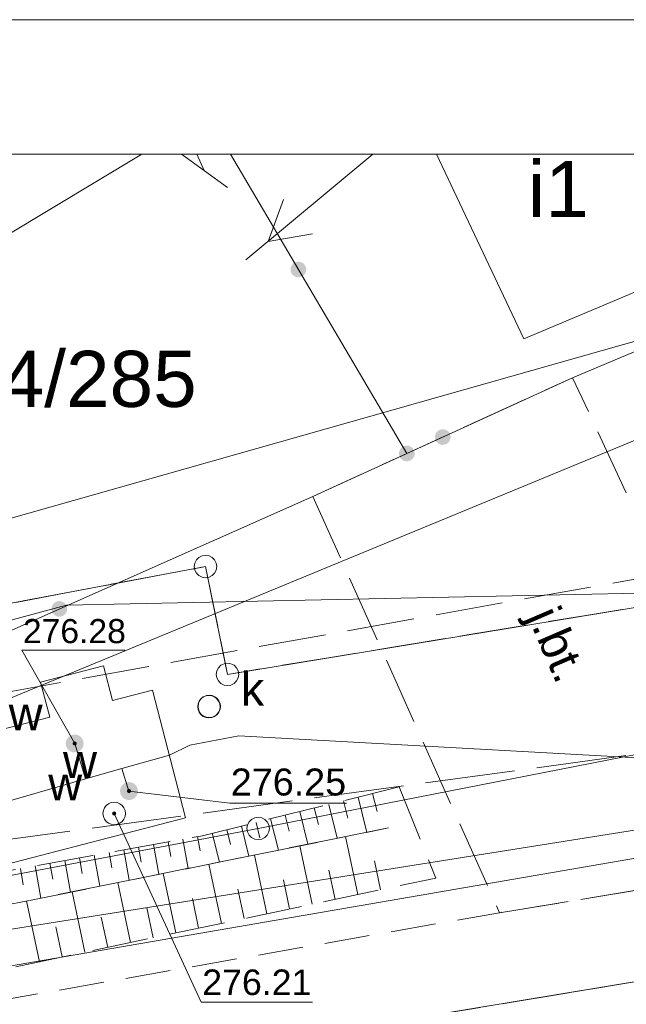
# Model space of a CAD drawing. Header units: centimetres. Extents: x -1545 to 32023, y 2301 to 66956.
# Tile 16 of 20: x 8454 to 9806, y 64751 to 66945. Entities that reach past the tile are written whole.
import ezdxf

# ---------------------------------------------------------------- set-up
doc = ezdxf.new("R2010")
doc.units = ezdxf.units.CM
doc.header["$MEASUREMENT"] = 0
for name, pattern in [('PRZER2-1', [150, 100, -50]), ('PRZER2_5-1', [175, 125, -50]), ('PRZER3-1', [200, 150, -50]), ('PRZER4-1', [250, 200, -50])]:
    doc.linetypes.add(name, pattern=pattern)
for name, color, linetype in [('130-Z Teren', 7, 'Continuous'), ('Mapa dcp_3_GSLKOG', 7, 'Continuous'), ('Mapa dcp_3_GUPWZA', 7, 'Continuous')]:
    doc.layers.add(name, color=color, linetype=linetype)
for name, color, linetype, lineweight in [('130-Z Teren_Nr_pióra__53', 54, 'Continuous', 13), ('Mapa dcp_3_GEPPGD_Nr_pióra__2', 94, 'Continuous', 18), ('Mapa dcp_3_GESBZO_Nr_pióra__7', 7, 'Continuous', 18), ('Mapa dcp_3_GESBZO_O_Nr_pióra__7', 7, 'Continuous', 18), ('Mapa dcp_3_GESDZI_Nr_pióra__2', 94, 'Continuous', 18), ('Mapa dcp_3_GESDZI_O_Nr_pióra__2', 94, 'Continuous', 18), ('Mapa dcp_3_GESKLU_Nr_pióra__2', 94, 'Continuous', 18), ('Mapa dcp_3_GSLKOG_Nr_pióra__7', 7, 'Continuous', 18), ('Mapa dcp_3_GSLKRW_Nr_pióra__7', 7, 'Continuous', 18), ('Mapa dcp_3_GSLPSZ_Nr_pióra__7', 7, 'Continuous', 18), ('Mapa dcp_3_GSSKOA_Nr_pióra__7', 7, 'Continuous', 18), ('Mapa dcp_3_GSSKOA_O_Nr_pióra__7', 7, 'Continuous', 18), ('Mapa dcp_3_GSSKOD_Nr_pióra__7', 7, 'Continuous', 18), ('Mapa dcp_3_GSSZSN_Nr_pióra__7', 7, 'Continuous', 18), ('Mapa dcp_3_GULENN_Nr_pióra__3', 1, 'Continuous', 18), ('Mapa dcp_3_GULWOP_Nr_pióra__6', 5, 'Continuous', 18), ('Mapa dcp_3_GUPWSH_Nr_pióra__6', 5, 'Continuous', 18), ('Mapa dcp_3_GUPWSH_O_Nr_pióra__6', 5, 'Continuous', 18), ('Mapa dcp_3_GUPWWZ_Nr_pióra__7', 7, 'Continuous', 18), ('Mapa dcp_3_GUPWWZ_O_Nr_pióra__7', 7, 'Continuous', 18), ('Mapa dcp_3_GUPWZA_O_Nr_pióra__7', 7, 'Continuous', 18), ('Mapa dcp_3_GUSIKP_Nr_pióra__6', 5, 'Continuous', 18), ('Mapa dcp_3_linie rozgraniczające_Nr_pióra__150', 150, 'Continuous', 18), ('Mapa dcp_3_opis pozaramkowy_Nr_pióra__7', 7, 'Continuous', 18), ('Mapa dcp_3_Zakres_Nr_pióra__210', 6, 'Continuous', 18)]:
    doc.layers.add(name, color=color, linetype=linetype, lineweight=lineweight)
for name, color, linetype, lineweight, true_color in [('Mapa dcp_3_GULTPR_Nr_pióra__5', 7, 'Continuous', 18, 0xff9100), ('Mapa dcp_3_GUPKSD_Nr_pióra__4', 7, 'Continuous', 18, 0x803300), ('Mapa dcp_3_GUPKSD_O_Nr_pióra__4', 7, 'Continuous', 18, 0x803300)]:
    doc.layers.add(name, color=color, linetype=linetype, lineweight=lineweight, true_color=true_color)
doc.styles.add('STYL_AUTOMATYCZNY_1', font='txt')

# ---------------------------------------------------------------- blocks, each defined once
blk = doc.blocks.new('Siatka_1_1', base_point=(-1323.8, -3657.8))
at = {"layer": '130-Z Teren_Nr_pióra__53', "color": 54, "linetype": 'Continuous', "lineweight": 13, "flags": 128}
blk.add_lwpolyline([(-1323.8, -3657.8), (389.2, -253.3), (-68.9, 9924.9), (-1545.8, 10177.5), (-3265.8, 10170.5), (-7834.3, 8146.7), (-5310.3, 1141.2), (-4200.9, -1661.1)], close=True, dxfattribs=at)

msp = doc.modelspace()

# ---------------------------------------------------------------- hatches: boundary and pattern name
at = {"layer": 'Mapa dcp_3_GSLKOG', "linetype": 'Continuous', "lineweight": 0, "true_color": 0x000000}
for points in [[(9060.03, 66379.72), (9062.85, 66376.12), (9066.5, 66373.37), (9070.73, 66371.66), (9075.27, 66371.11), (9079.79, 66371.74), (9084, 66373.53), (9087.59, 66376.34), (9090.34, 66379.99), (9092.05, 66384.22), (9092.61, 66388.76), (9091.97, 66393.28), (9090.19, 66397.49), (9087.38, 66401.09), (9083.73, 66403.84), (9079.49, 66405.55), (9074.96, 66406.1), (9070.43, 66405.47), (9066.23, 66403.68), (9062.63, 66400.87), (9059.88, 66397.22), (9058.17, 66392.98), (9057.61, 66388.45), (9058.25, 66383.93)], [(9060.03, 66379.72), (9062.85, 66376.12), (9066.5, 66373.37), (9070.73, 66371.66), (9075.27, 66371.11), (9079.79, 66371.74), (9084, 66373.53), (9087.59, 66376.34), (9090.34, 66379.99), (9092.05, 66384.22), (9092.61, 66388.76), (9091.97, 66393.28), (9090.19, 66397.49), (9087.38, 66401.09), (9083.73, 66403.84), (9079.49, 66405.55), (9074.96, 66406.1), (9070.43, 66405.47), (9066.23, 66403.68), (9062.63, 66400.87), (9059.88, 66397.22), (9058.17, 66392.98), (9057.61, 66388.45), (9058.25, 66383.93)], [(9389.54, 66031.07), (9385.67, 66028.65), (9382.55, 66025.3), (9380.41, 66021.27), (9379.39, 66016.81), (9379.55, 66012.25), (9380.89, 66007.88), (9383.32, 66004.01), (9386.66, 66000.9), (9390.7, 65998.76), (9395.15, 65997.73), (9399.72, 65997.9), (9404.09, 65999.24), (9407.96, 66001.66), (9411.07, 66005.01), (9413.21, 66009.04), (9414.23, 66013.49), (9414.07, 66018.06), (9412.73, 66022.43), (9410.3, 66026.3), (9406.96, 66029.41), (9402.92, 66031.55), (9398.47, 66032.58), (9393.91, 66032.41)], [(9389.54, 66031.07), (9385.67, 66028.65), (9382.55, 66025.3), (9380.41, 66021.27), (9379.39, 66016.81), (9379.55, 66012.25), (9380.89, 66007.88), (9383.32, 66004.01), (9386.66, 66000.9), (9390.7, 65998.76), (9395.15, 65997.73), (9399.72, 65997.9), (9404.09, 65999.24), (9407.96, 66001.66), (9411.07, 66005.01), (9413.21, 66009.04), (9414.23, 66013.49), (9414.07, 66018.06), (9412.73, 66022.43), (9410.3, 66026.3), (9406.96, 66029.41), (9402.92, 66031.55), (9398.47, 66032.58), (9393.91, 66032.41)], [(9301.63, 65969.67), (9304.45, 65966.07), (9308.1, 65963.32), (9312.33, 65961.61), (9316.87, 65961.06), (9321.39, 65961.69), (9325.6, 65963.48), (9329.19, 65966.29), (9331.94, 65969.94), (9333.65, 65974.17), (9334.21, 65978.71), (9333.57, 65983.23), (9331.79, 65987.44), (9328.98, 65991.04), (9325.33, 65993.79), (9321.09, 65995.5), (9316.56, 65996.05), (9312.03, 65995.42), (9307.83, 65993.63), (9304.23, 65990.82), (9301.48, 65987.17), (9299.77, 65982.93), (9299.21, 65978.4), (9299.85, 65973.88)], [(8535.61, 65648.2), (8531.71, 65645.82), (8528.56, 65642.51), (8526.38, 65638.49), (8525.31, 65634.05), (8525.42, 65629.49), (8526.72, 65625.1), (8529.1, 65621.21), (8532.41, 65618.06), (8536.42, 65615.87), (8540.86, 65614.8), (8545.43, 65614.92), (8549.81, 65616.21), (8553.71, 65618.59), (8556.86, 65621.9), (8559.04, 65625.92), (8560.11, 65630.36), (8560, 65634.92), (8558.71, 65639.31), (8556.32, 65643.2), (8553.01, 65646.35), (8549, 65648.54), (8544.56, 65649.61), (8539.99, 65649.49)], [(8535.61, 65648.2), (8531.71, 65645.82), (8528.56, 65642.51), (8526.38, 65638.49), (8525.31, 65634.05), (8525.42, 65629.49), (8526.72, 65625.1), (8529.1, 65621.21), (8532.41, 65618.06), (8536.42, 65615.87), (8540.86, 65614.8), (8545.43, 65614.92), (8549.81, 65616.21), (8553.71, 65618.59), (8556.86, 65621.9), (8559.04, 65625.92), (8560.11, 65630.36), (8560, 65634.92), (8558.71, 65639.31), (8556.32, 65643.2), (8553.01, 65646.35), (8549, 65648.54), (8544.56, 65649.61), (8539.99, 65649.49)]]:
    msp.add_hatch(color=18, dxfattribs=at).paths.add_polyline_path(points)
at = {"layer": 'Mapa dcp_3_GUPWSH_Nr_pióra__6', "linetype": 'Continuous', "lineweight": 18}
for points in [[(8572.31, 65332.25), (8572.46, 65331.09), (8572.91, 65330), (8573.63, 65329.07), (8574.56, 65328.36), (8575.65, 65327.91), (8576.81, 65327.75), (8577.98, 65327.91), (8579.06, 65328.36), (8579.99, 65329.07), (8580.71, 65330), (8581.16, 65331.09), (8581.31, 65332.25), (8581.16, 65333.42), (8580.71, 65334.5), (8579.99, 65335.44), (8579.06, 65336.15), (8577.98, 65336.6), (8576.81, 65336.75), (8575.65, 65336.6), (8574.56, 65336.15), (8573.63, 65335.44), (8572.91, 65334.5), (8572.46, 65333.42)], [(8693.31, 65226.25), (8693.46, 65225.09), (8693.91, 65224), (8694.63, 65223.07), (8695.56, 65222.36), (8696.65, 65221.91), (8697.81, 65221.75), (8698.98, 65221.91), (8700.06, 65222.36), (8700.99, 65223.07), (8701.71, 65224), (8702.16, 65225.09), (8702.31, 65226.25), (8702.16, 65227.42), (8701.71, 65228.5), (8700.99, 65229.44), (8700.06, 65230.15), (8698.98, 65230.6), (8697.81, 65230.75), (8696.65, 65230.6), (8695.56, 65230.15), (8694.63, 65229.44), (8693.91, 65228.5), (8693.46, 65227.42)], [(8660.31, 65176.25), (8660.46, 65175.09), (8660.91, 65174), (8661.63, 65173.07), (8662.56, 65172.36), (8663.65, 65171.91), (8664.81, 65171.75), (8665.98, 65171.91), (8667.06, 65172.36), (8667.99, 65173.07), (8668.71, 65174), (8669.16, 65175.09), (8669.31, 65176.25), (8669.16, 65177.42), (8668.71, 65178.5), (8667.99, 65179.44), (8667.06, 65180.15), (8665.98, 65180.6), (8664.81, 65180.75), (8663.65, 65180.6), (8662.56, 65180.15), (8661.63, 65179.44), (8660.91, 65178.5), (8660.46, 65177.42)]]:
    msp.add_hatch(color=5, dxfattribs=at).paths.add_polyline_path(points)
at = {"layer": 'Mapa dcp_3_GUPWZA', "linetype": 'Continuous', "lineweight": 0, "true_color": 0x000000}
for points in [[(8556.81, 65332.25), (8557.49, 65327.08), (8559.49, 65322.25), (8562.67, 65318.11), (8566.81, 65314.93), (8571.63, 65312.94), (8576.81, 65312.25), (8581.99, 65312.94), (8586.81, 65314.93), (8590.95, 65318.11), (8594.13, 65322.25), (8596.13, 65327.08), (8596.81, 65332.25), (8596.13, 65337.43), (8594.13, 65342.25), (8590.95, 65346.4), (8586.81, 65349.58), (8581.99, 65351.57), (8576.81, 65352.25), (8571.63, 65351.57), (8566.81, 65349.58), (8562.67, 65346.4), (8559.49, 65342.25), (8557.49, 65337.43)], [(8677.81, 65226.25), (8678.49, 65221.08), (8680.49, 65216.25), (8683.67, 65212.11), (8687.81, 65208.93), (8692.63, 65206.94), (8697.81, 65206.25), (8702.99, 65206.94), (8707.81, 65208.93), (8711.95, 65212.11), (8715.13, 65216.25), (8717.13, 65221.08), (8717.81, 65226.25), (8717.13, 65231.43), (8715.13, 65236.25), (8711.95, 65240.4), (8707.81, 65243.58), (8702.99, 65245.57), (8697.81, 65246.25), (8692.63, 65245.57), (8687.81, 65243.58), (8683.67, 65240.4), (8680.49, 65236.25), (8678.49, 65231.43)]]:
    msp.add_hatch(color=18, dxfattribs=at).paths.add_polyline_path(points)

# ---------------------------------------------------------------- linework, layer by layer
at = {"layer": 'Mapa dcp_3_GEPPGD_Nr_pióra__2', "color": 94, "linetype": 'Continuous', "lineweight": 18, "flags": 128}
for points in [[(8868.31, 65751.55), (8876.04, 65750.33), (8883.01, 65746.78), (8888.54, 65741.25), (8892.09, 65734.28), (8893.31, 65726.55), (8892.09, 65718.83), (8888.54, 65711.86), (8883.01, 65706.33), (8876.04, 65702.78), (8868.31, 65701.55), (8860.59, 65702.78), (8853.62, 65706.33), (8848.09, 65711.86), (8844.54, 65718.83), (8843.31, 65726.55), (8844.54, 65734.28), (8848.09, 65741.25), (8853.62, 65746.78), (8860.59, 65750.33)], [(8917.21, 65511.35), (8924.94, 65510.13), (8931.91, 65506.58), (8937.44, 65501.05), (8940.99, 65494.08), (8942.21, 65486.35), (8940.99, 65478.63), (8937.44, 65471.66), (8931.91, 65466.13), (8924.94, 65462.58), (8917.21, 65461.35), (8909.49, 65462.58), (8902.52, 65466.13), (8896.99, 65471.66), (8893.43, 65478.63), (8892.21, 65486.35), (8893.43, 65494.08), (8896.99, 65501.05), (8902.52, 65506.58), (8909.49, 65510.13)], [(8985.61, 65167.95), (8993.34, 65166.73), (9000.31, 65163.18), (9005.84, 65157.65), (9009.39, 65150.68), (9010.61, 65142.95), (9009.39, 65135.23), (9005.84, 65128.26), (9000.31, 65122.73), (8993.34, 65119.18), (8985.61, 65117.95), (8977.89, 65119.18), (8970.92, 65122.73), (8965.39, 65128.26), (8961.83, 65135.23), (8960.61, 65142.95), (8961.83, 65150.68), (8965.39, 65157.65), (8970.92, 65163.18), (8977.89, 65166.73)]]:
    msp.add_lwpolyline(points, close=True, dxfattribs=at)
at = {"layer": 'Mapa dcp_3_GESBZO_Nr_pióra__7', "color": 7, "linetype": 'Continuous', "lineweight": 18, "flags": 128}
msp.add_lwpolyline([(9849.95, 66645.21), (9966.91, 66397.95), (9577.01, 66233.95), (9382.46, 66645.21)], dxfattribs=at)
at = {"layer": 'Mapa dcp_3_GESDZI_Nr_pióra__2', "color": 94, "linetype": 'Continuous', "lineweight": 18, "flags": 128}
for points in [[(8726.54, 66645.21), (5893.71, 64941.16), (3767.81, 64540.26), (2304.81, 64324.26), (6329.67, 66645.21)], [(9952.74, 66645.21), (10376.81, 65726.25), (8917.21, 65486.35), (8868.31, 65726.55), (7998.31, 65562.45), (8047.81, 65330.55), (5893.71, 64941.16), (8726.54, 66645.21)], [(1439.6, 63793.68), (4114.61, 64223.86), (4935.21, 64362.36), (10590.41, 65261.15), (13328.91, 65696.55), (15689.6, 66071.75)]]:
    msp.add_lwpolyline(points, dxfattribs=at)
for points in [[(7998.31, 65562.45), (8868.31, 65726.55), (8917.21, 65486.35), (10376.81, 65726.25), (10505.91, 65440.85), (8985.61, 65142.95), (8115.91, 64977.85), (4935.21, 64362.36), (5893.71, 64941.16), (8047.81, 65330.55)], [(8985.61, 65142.95), (10505.91, 65440.85), (11115.21, 65550.05), (10590.41, 65261.15), (4935.21, 64362.36), (8115.91, 64977.85)]]:
    msp.add_lwpolyline(points, close=True, dxfattribs=at)
at = {"layer": 'Mapa dcp_3_GESKLU_Nr_pióra__2', "color": 94, "linetype": 'PRZER3-1', "lineweight": 18, "flags": 128}
for points in [[(9952.74, 66645.21), (10376.81, 65726.25), (8917.21, 65486.35), (8868.31, 65726.55), (7998.31, 65562.45), (8047.81, 65330.55), (5893.71, 64941.16), (3767.81, 64540.26), (2304.81, 64324.26), (1439.6, 64183.24)], [(1439.6, 64183.24), (2304.81, 64324.26), (3767.81, 64540.26), (5893.71, 64941.16), (8047.81, 65330.55), (7998.31, 65562.45), (8868.31, 65726.55), (8917.21, 65486.35), (10376.81, 65726.25), (10505.91, 65440.85), (11115.21, 65550.05), (13923.51, 66015.15), (14069.21, 66071.75), (14338.91, 66100.95), (14303.01, 66170.55), (14982.41, 66532.25), (15193.16, 66645.21)]]:
    msp.add_lwpolyline(points, dxfattribs=at)
at = {"layer": 'Mapa dcp_3_GSLKOG_Nr_pióra__7', "color": 7, "linetype": 'Continuous', "lineweight": 18, "flags": 128}
for points in [[(9316.71, 65978.55), (8923.92, 66645.21)], [(7977.91, 65381.45), (9107.51, 65882.95), (9686.11, 66147.35), (10111.81, 66326.85)]]:
    msp.add_lwpolyline(points, dxfattribs=at)
at = {"layer": 'Mapa dcp_3_GSLKRW_Nr_pióra__7', "color": 7, "linetype": 'Continuous', "lineweight": 18, "flags": 128}
msp.add_lwpolyline([(4593.41, 63936.06), (10774.41, 64958.25), (14246.81, 65562.75)], dxfattribs=at)
at = {"layer": 'Mapa dcp_3_GSLPSZ_Nr_pióra__7', "color": 7, "linetype": 'Continuous', "lineweight": 18, "flags": 128}
msp.add_lwpolyline([(15689.6, 66088.46), (1439.6, 63629.7)], dxfattribs=at)
at = {"layer": 'Mapa dcp_3_GSSKOA_Nr_pióra__7', "color": 7, "linetype": 'PRZER3-1', "lineweight": 18, "flags": 128}
msp.add_lwpolyline([(9107.51, 65882.95), (9523.41, 64955.25), (10187.01, 65063.75), (10154.01, 65144.35), (10071.71, 65319.25), (9686.11, 66147.35), (9316.71, 65978.55)], close=True, dxfattribs=at)
msp.add_lwpolyline([(1439.6, 63411.28), (2787.31, 63635.86), (4593.41, 63936.06), (10774.41, 64958.25), (10939.77, 64987.04), (11273.02, 64313.56), (11078.11, 64280.15), (5537.91, 63357.06), (2909.41, 62924.36), (1439.6, 62679.76)], dxfattribs=at)
at = {"layer": 'Mapa dcp_3_GSSKOD_Nr_pióra__7', "color": 7, "linetype": 'PRZER2-1', "lineweight": 18, "flags": 128}
msp.add_lwpolyline([(1439.6, 63609.19), (2051.41, 63711.46), (4534.01, 64128.26), (7849.11, 64665.75), (8296.11, 64739.45), (9523.41, 64955.25), (10187.01, 65063.75), (10367.61, 65095.05), (10859.11, 65150.05), (10939.77, 64987.04), (10774.41, 64958.25), (4593.41, 63936.06), (2787.31, 63635.86), (1439.6, 63411.28)], dxfattribs=at)
at = {"layer": 'Mapa dcp_3_GSSZSN_Nr_pióra__7', "color": 7, "linetype": 'PRZER2_5-1', "lineweight": 18, "flags": 128}
for points in [[(9299.81, 65235.35), (8861.21, 65126.75), (8360.31, 65036.35), (8295.81, 64999.45), (8280.91, 64910.25), (8430.11, 64973.25), (9275.91, 65144.05)], [(9299.81, 65235.35), (9381.41, 65032.35), (8419.01, 64829.05), (8280.91, 64910.25), (8430.11, 64973.25), (9275.91, 65144.05)]]:
    msp.add_lwpolyline(points, dxfattribs=at)
at = {"layer": 'Mapa dcp_3_GSSZSN_Nr_pióra__7', "color": 7, "linetype": 'Continuous', "lineweight": 18, "flags": 128}
for points in [[(9208.02, 65212.63), (9227.42, 65134.26)], [(9240.48, 65220.66), (9250.36, 65180.78)], [(9143.09, 65196.55), (9161.79, 65121.01)], [(9175.55, 65204.59), (9185.08, 65166.11)], [(9045.7, 65172.43), (9054.52, 65136.78)], [(9078.16, 65180.47), (9096.17, 65107.76)], [(9110.63, 65188.51), (9119.8, 65151.45)], [(8948.3, 65148.32), (8964.91, 65081.25)], [(8980.77, 65156.36), (8989.25, 65122.12)], [(9013.23, 65164.4), (9030.54, 65094.5)], [(8850.77, 65124.87), (8856.57, 65092.71)], [(8883.37, 65132.24), (8899.28, 65068)], [(8915.84, 65140.28), (8923.97, 65107.45)], [(9207.42, 64995.6), (9180.14, 65124.72)], [(8752.03, 65107.05), (8764.01, 65040.68)], [(8784.94, 65112.99), (8790.87, 65080.15)], [(8817.86, 65118.93), (8829.59, 65053.92)], [(9106.13, 64974.2), (9078.66, 65104.22)], [(8620.38, 65083.29), (8632.85, 65014.19)], [(8653.29, 65089.23), (8659.46, 65055.02)], [(8686.2, 65095.17), (8698.43, 65027.44)], [(8719.12, 65101.11), (8725.17, 65067.58)], [(9004.84, 64952.81), (8977.18, 65083.73)], [(8488.72, 65059.53), (8501.69, 64987.71)], [(8521.64, 65065.47), (8528.06, 65029.9)], [(8554.55, 65071.41), (8567.27, 65000.95)], [(8587.46, 65077.35), (8593.76, 65042.46)], [(8903.55, 64931.41), (8875.7, 65063.24)], [(9258.06, 65006.3), (9244.47, 65070.63)], [(8455.81, 65053.59), (8462.35, 65017.34)], [(8802.26, 64910.01), (8774.22, 65042.74)], [(9156.77, 64984.9), (9143.09, 65049.69)], [(8700.97, 64888.62), (8672.74, 65022.25)], [(9055.48, 64963.5), (9041.7, 65028.74)], [(8599.68, 64867.22), (8571.26, 65001.76)], [(8954.19, 64942.11), (8940.32, 65007.8)], [(8498.39, 64845.82), (8469.78, 64981.26)], [(8852.9, 64920.71), (8838.93, 64986.85)], [(8751.61, 64899.31), (8737.55, 64965.91)], [(8650.32, 64877.92), (8636.16, 64944.96)], [(8549.03, 64856.52), (8534.77, 64924.02)]]:
    msp.add_lwpolyline(points, dxfattribs=at)
at = {"layer": 'Mapa dcp_3_GULENN_Nr_pióra__3', "color": 1, "linetype": 'Continuous', "lineweight": 18, "flags": 128}
for points in [[(9240.93, 66645.21), (8958.3, 66409.7)], [(9106.23, 66467.88), (9007.69, 66450.85), (9042.21, 66544.71)]]:
    msp.add_lwpolyline(points, dxfattribs=at)
at = {"layer": 'Mapa dcp_3_GULTPR_Nr_pióra__5', "color": 30, "linetype": 'Continuous', "lineweight": 18, "true_color": 0xff9100, "flags": 128}
for points in [[(7483.36, 65041.02), (11368.6, 66645.21)], [(8814.53, 66645.21), (8917.16, 66571.2)], [(8848.65, 66645.21), (8865.02, 66608.81)], [(5772.39, 65112.08), (7999.62, 65489.65), (8558.7, 65640.83), (9976.81, 65670.55), (10059.76, 65406.07)]]:
    msp.add_lwpolyline(points, dxfattribs=at)
at = {"layer": 'Mapa dcp_3_GULWOP_Nr_pióra__6', "color": 5, "linetype": 'Continuous', "lineweight": 18, "flags": 128}
for points in [[(15689.6, 66422.57), (14261.71, 65889.73), (12829.08, 65625.97), (10731.41, 65250.68), (8942.71, 65348.95), (8833.05, 65328.22), (8787.81, 65306.25)], [(8600.81, 65253.25), (8576.81, 65332.25)], [(8389.81, 65192.25), (8600.81, 65253.25), (8681.81, 65276.25), (8787.81, 65306.25)], [(8681.81, 65276.25), (8697.81, 65226.25)]]:
    msp.add_lwpolyline(points, dxfattribs=at)
at = {"layer": 'Mapa dcp_3_GUPKSD_Nr_pióra__4', "color": 36, "linetype": 'Continuous', "lineweight": 18, "true_color": 0x803300, "flags": 128}
msp.add_lwpolyline([(8875.81, 65439.25), (8882.28, 65438.4), (8888.31, 65435.91), (8893.49, 65431.93), (8897.46, 65426.75), (8899.96, 65420.72), (8900.81, 65414.25), (8899.96, 65407.78), (8897.46, 65401.75), (8893.49, 65396.58), (8888.31, 65392.6), (8882.28, 65390.11), (8875.81, 65389.25), (8869.34, 65390.11), (8863.31, 65392.6), (8858.13, 65396.58), (8854.16, 65401.75), (8851.66, 65407.78), (8850.81, 65414.25), (8851.66, 65420.72), (8854.16, 65426.75), (8858.13, 65431.93), (8863.31, 65435.91), (8869.34, 65438.4)], close=True, dxfattribs=at)
at = {"layer": 'Mapa dcp_3_GUPWSH_O_Nr_pióra__6', "color": 5, "linetype": 'Continuous', "lineweight": 18, "flags": 128}
for points in [[(8577.19, 65331.97), (8459.24, 65540.53), (8688.62, 65540.53)], [(8697.77, 65226.16), (8922.12, 65199.2), (9182.55, 65199.2)], [(8664.81, 65176.25), (8858.65, 64755.45), (9106.86, 64755.45)]]:
    msp.add_lwpolyline(points, dxfattribs=at)
at = {"layer": 'Mapa dcp_3_GUPWWZ_Nr_pióra__7', "color": 7, "linetype": 'Continuous', "lineweight": 18, "flags": 128}
for points in [[(8876.61, 65439.9), (8883.08, 65439.04), (8889.11, 65436.55), (8894.28, 65432.57), (8898.26, 65427.4), (8900.75, 65421.37), (8901.61, 65414.9), (8900.75, 65408.42), (8898.26, 65402.4), (8894.28, 65397.22), (8889.11, 65393.24), (8883.08, 65390.75), (8876.61, 65389.9), (8870.14, 65390.75), (8864.11, 65393.24), (8858.93, 65397.22), (8854.96, 65402.4), (8852.46, 65408.42), (8851.61, 65414.9), (8852.46, 65421.37), (8854.96, 65427.4), (8858.93, 65432.57), (8864.11, 65436.55), (8870.14, 65439.04)], [(8664.81, 65201.25), (8671.28, 65200.4), (8677.31, 65197.91), (8682.49, 65193.93), (8686.46, 65188.75), (8688.96, 65182.73), (8689.81, 65176.25), (8688.96, 65169.78), (8686.46, 65163.75), (8682.49, 65158.58), (8677.31, 65154.6), (8671.28, 65152.11), (8664.81, 65151.25), (8658.34, 65152.11), (8652.31, 65154.6), (8647.13, 65158.58), (8643.16, 65163.75), (8640.66, 65169.78), (8639.81, 65176.25), (8640.66, 65182.73), (8643.16, 65188.75), (8647.13, 65193.93), (8652.31, 65197.91), (8658.34, 65200.4)]]:
    msp.add_lwpolyline(points, close=True, dxfattribs=at)
at = {"layer": 'Mapa dcp_3_GUSIKP_Nr_pióra__6', "color": 5, "linetype": 'Continuous', "lineweight": 18, "flags": 128}
msp.add_lwpolyline([(8423.81, 65062.25), (8349.81, 65347.25), (8521.81, 65391.25), (8500.81, 65469.25), (8640.81, 65505.25), (8660.81, 65428.25), (8749.81, 65451.25), (8823.81, 65166.25)], close=True, dxfattribs=at)
at = {"layer": 'Mapa dcp_3_linie rozgraniczające_Nr_pióra__150', "color": 150, "linetype": 'PRZER3-1', "lineweight": 18, "flags": 128}
msp.add_lwpolyline([(1496.05, 64273.71), (4603.2, 64764.62), (7808.64, 65335.7), (10346.2, 65792.59), (11758.12, 66025.84), (14529.9, 66501.13), (15363, 66637.11)], dxfattribs=at)
at = {"layer": 'Mapa dcp_3_opis pozaramkowy_Nr_pióra__7', "color": 7, "linetype": 'Continuous', "lineweight": 18, "flags": 128}
msp.add_lwpolyline([(1139.6, 66945.22), (15989.6, 66945.21)], dxfattribs=at)
msp.add_lwpolyline([(1439.6, 46245.21), (1439.6, 66645.21), (15689.6, 66645.21), (15689.6, 46245.21)], close=True, dxfattribs=at)
at = {"layer": 'Mapa dcp_3_Zakres_Nr_pióra__210', "color": 6, "linetype": 'PRZER4-1', "lineweight": 18, "flags": 128}
msp.add_lwpolyline([(5357.44, 64700.93), (4628.46, 63604.64), (3338.48, 55229.41), (4981.12, 52862.78), (6247.48, 52609.51), (7774.5, 52309.52), (12684.56, 51344.93), (14507.43, 63168.67), (13092.56, 65751.94)], close=True, dxfattribs=at)

# ---------------------------------------------------------------- block references
at = {"layer": '130-Z Teren', "color": 54, "lineweight": 13, "rotation": 351.948685}
msp.add_blockref('Siatka_1_1', (10094.31, 52345.25), dxfattribs=at)

# ---------------------------------------------------------------- texts
at = {"layer": 'Mapa dcp_3_GESBZO_O_Nr_pióra__7', "color": 7, "linetype": 'Continuous', "lineweight": 18, "insert": (9586.3, 66505.4), "char_height": 125, "attachment_point": 7, "rotation": 359.99998, "style": 'STYL_AUTOMATYCZNY_1'}
msp.add_mtext('\\A1;{\\pql;\\fArial|b0|i0|c238|p38;i1}', dxfattribs=at)
at = {"layer": 'Mapa dcp_3_GESDZI_O_Nr_pióra__2', "color": 94, "linetype": 'Continuous', "lineweight": 18, "insert": (8120.41, 66080.54), "char_height": 125, "attachment_point": 7, "rotation": 359.99998, "style": 'STYL_AUTOMATYCZNY_1'}
msp.add_mtext('\\A1;{\\pql;\\fArial|b0|i0|c238|p38;1714/285}', dxfattribs=at)
at = {"layer": 'Mapa dcp_3_GSSKOA_O_Nr_pióra__7', "color": 7, "linetype": 'Continuous', "lineweight": 18, "insert": (9564.05, 65607.01), "char_height": 75, "attachment_point": 7, "rotation": 293.34679, "style": 'STYL_AUTOMATYCZNY_1'}
msp.add_mtext('\\A1;{\\pql;\\fArial|b0|i0|c238|p38;j.bt.}', dxfattribs=at)
at = {"layer": 'Mapa dcp_3_GUPKSD_O_Nr_pióra__4', "color": 36, "linetype": 'Continuous', "lineweight": 18, "true_color": 0x803300, "insert": (8946.63, 65416.21), "char_height": 75, "attachment_point": 7, "rotation": 359.99998, "style": 'STYL_AUTOMATYCZNY_1'}
msp.add_mtext('\\A1;{\\pql;\\fArial|b0|i0|c238|p38;k}', dxfattribs=at)
at = {"layer": 'Mapa dcp_3_GUPWSH_O_Nr_pióra__6', "color": 5, "linetype": 'Continuous', "lineweight": 18, "attachment_point": 7, "rotation": 359.99998, "style": 'STYL_AUTOMATYCZNY_1'}
for s, insert, char_height in [('\\A1;{\\pql;\\fArial|b0|i0|c238|p38;276.28}', (8461.44, 65555.07), 53.7), ('\\A1;{\\pql;\\fArial|b0|i0|c238|p38;276.25}', (8924.59, 65215.48), 60.15), ('\\A1;{\\pql;\\fArial|b0|i0|c238|p38;276.21}', (8860.99, 64770.86), 56.925)]:
    msp.add_mtext(s, dxfattribs=dict(at, insert=insert, char_height=char_height))
at = {"layer": 'Mapa dcp_3_GUPWWZ_O_Nr_pióra__7', "color": 7, "linetype": 'Continuous', "lineweight": 18, "insert": (8517.81, 65205.54), "char_height": 75, "attachment_point": 7, "rotation": 359.99998, "style": 'STYL_AUTOMATYCZNY_1'}
msp.add_mtext('\\A1;{\\pql;\\fArial|b0|i0|c238|p38;w}', dxfattribs=at)
at = {"layer": 'Mapa dcp_3_GUPWZA_O_Nr_pióra__7', "color": 7, "linetype": 'Continuous', "lineweight": 18, "char_height": 75, "attachment_point": 7, "rotation": 359.99998, "style": 'STYL_AUTOMATYCZNY_1'}
for insert in [(8429.81, 65361.54), (8550.81, 65255.54)]:
    msp.add_mtext('\\A1;{\\pql;\\fArial|b0|i0|c238|p38;w}', dxfattribs=dict(at, insert=insert))

doc.saveas('drawing.dxf')
